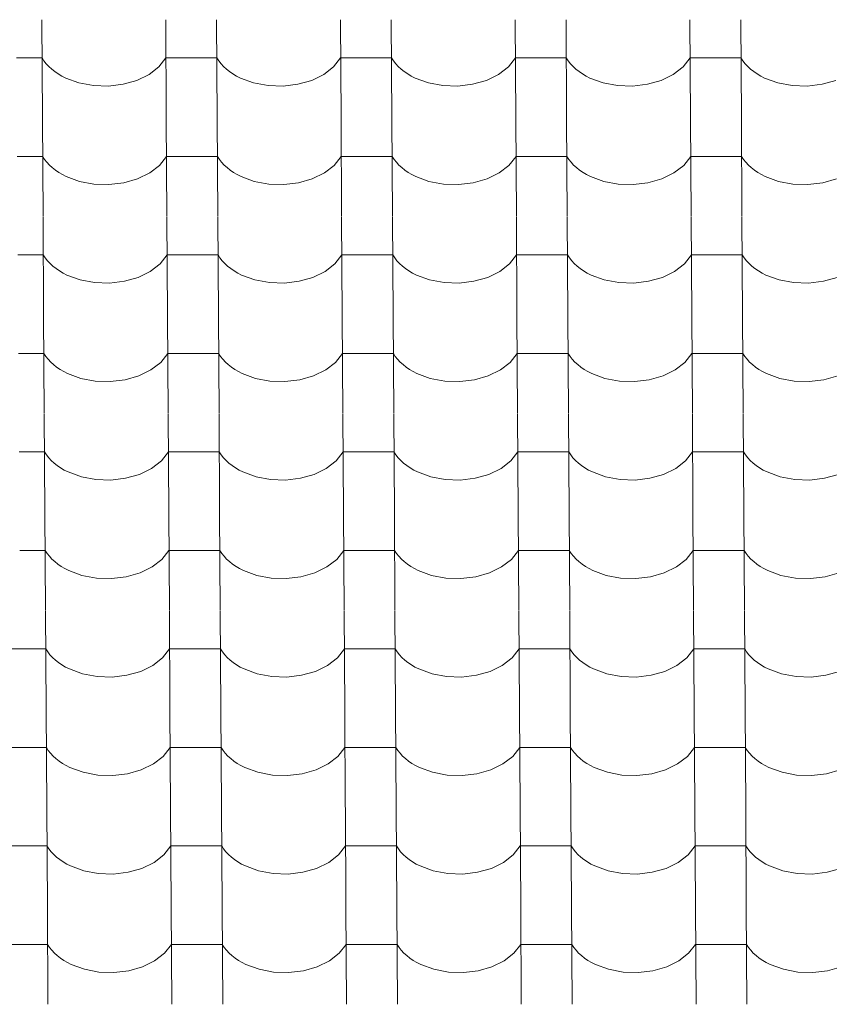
# Model space of a CAD drawing. Header units: millimetres. Extents: x -29001 to 109416, y -1251 to 13451.
# Tile 133 of 163: x -6617 to -5852, y 9032 to 9962. Entities that reach past the tile are written whole.
import ezdxf

# ---------------------------------------------------------------- set-up
doc = ezdxf.new("R2010")
doc.units = ezdxf.units.MM
doc.header["$MEASUREMENT"] = 0
doc.layers.add('POHLED JIŽNÍ_1_Konstrukce - nosné', color=7, linetype='Continuous')
doc.layers.add('POHLED JIŽNÍ_1_Nové_Výplně - Povrchové', color=7, linetype='Continuous')

# ---------------------------------------------------------------- blocks, each defined once
blk = doc.blocks.new('*X1', base_point=(-31394.74, -25864.88))
at = {"layer": 'POHLED JIŽNÍ_1_Nové_Výplně - Povrchové', "color": 21, "linetype": 'Continuous', "lineweight": 20, "true_color": 0xffaaaa}
for p, q in [((-6595.64, 9962.19), (-6595.06, 9869.52)), ((-6478.67, 9962.19), (-6478.09, 9869.52)), ((-6430.64, 9962.19), (-6430.06, 9869.52)), ((-6313.68, 9962.19), (-6313.1, 9869.52)), ((-6265.64, 9962.19), (-6265.06, 9869.52)), ((-6148.68, 9962.19), (-6148.1, 9869.52)), ((-6100.64, 9962.19), (-6100.06, 9869.52)), ((-5983.68, 9962.19), (-5983.1, 9869.52)), ((-5935.65, 9962.19), (-5935.07, 9869.52)), ((-6595.41, 9926.04), (-6619.43, 9926.04)), ((-6595.41, 9926.04), (-6593.57, 9923.24)), ((-6593.57, 9923.24), (-6591.43, 9920.55)), ((-6591.43, 9920.55), (-6589.01, 9917.96)), ((-6485.06, 9917.65), (-6478.45, 9926.04)), ((-6454.43, 9926.04), (-6478.45, 9926.04)), ((-6430.41, 9926.04), (-6454.43, 9926.04)), ((-6430.41, 9926.04), (-6428.57, 9923.24)), ((-6428.57, 9923.24), (-6426.43, 9920.55)), ((-6426.43, 9920.55), (-6424.01, 9917.96)), ((-6320.07, 9917.65), (-6313.45, 9926.04)), ((-6289.43, 9926.04), (-6313.45, 9926.04)), ((-6265.42, 9926.04), (-6289.43, 9926.04)), ((-6265.42, 9926.04), (-6263.57, 9923.24)), ((-6263.57, 9923.24), (-6261.44, 9920.55)), ((-6261.44, 9920.55), (-6259.01, 9917.96)), ((-6155.07, 9917.65), (-6148.45, 9926.04)), ((-6124.44, 9926.04), (-6148.45, 9926.04)), ((-6100.42, 9926.04), (-6124.44, 9926.04)), ((-6100.42, 9926.04), (-6098.58, 9923.24)), ((-6098.58, 9923.24), (-6096.44, 9920.55)), ((-6096.44, 9920.55), (-6094.01, 9917.96)), ((-5990.07, 9917.65), (-5983.45, 9926.04)), ((-5959.44, 9926.04), (-5983.45, 9926.04)), ((-5935.42, 9926.04), (-5959.44, 9926.04)), ((-5935.42, 9926.04), (-5933.58, 9923.24)), ((-5933.58, 9923.24), (-5931.44, 9920.55)), ((-5931.44, 9920.55), (-5929.02, 9917.96)), ((-6589.01, 9917.96), (-6586.31, 9915.5)), ((-6586.31, 9915.5), (-6583.35, 9913.17)), ((-6583.35, 9913.17), (-6580.16, 9910.99)), ((-6494.33, 9910.48), (-6485.06, 9917.65)), ((-6424.01, 9917.96), (-6421.31, 9915.5)), ((-6421.31, 9915.5), (-6418.36, 9913.17)), ((-6418.36, 9913.17), (-6415.16, 9910.99)), ((-6329.33, 9910.48), (-6320.07, 9917.65)), ((-6259.01, 9917.96), (-6256.32, 9915.5)), ((-6256.32, 9915.5), (-6253.36, 9913.17)), ((-6253.36, 9913.17), (-6250.16, 9910.99)), ((-6164.33, 9910.48), (-6155.07, 9917.65)), ((-6094.01, 9917.96), (-6091.32, 9915.5)), ((-6091.32, 9915.5), (-6088.36, 9913.17)), ((-6088.36, 9913.17), (-6085.16, 9910.99)), ((-5999.34, 9910.48), (-5990.07, 9917.65)), ((-5929.02, 9917.96), (-5926.32, 9915.5)), ((-5926.32, 9915.5), (-5923.37, 9913.17)), ((-5923.37, 9913.17), (-5920.17, 9910.99)), ((-6580.16, 9910.99), (-6576.73, 9908.97)), ((-6576.73, 9908.97), (-6573.1, 9907.12)), ((-6573.1, 9907.12), (-6560.63, 9902.55)), ((-6560.63, 9902.55), (-6546.95, 9899.96)), ((-6518.81, 9901.16), (-6505.77, 9904.89)), ((-6505.77, 9904.89), (-6494.33, 9910.48)), ((-6415.16, 9910.99), (-6411.73, 9908.97)), ((-6411.73, 9908.97), (-6408.1, 9907.12)), ((-6408.1, 9907.12), (-6395.63, 9902.55)), ((-6395.63, 9902.55), (-6381.95, 9899.96)), ((-6353.81, 9901.16), (-6340.77, 9904.89)), ((-6340.77, 9904.89), (-6329.33, 9910.48)), ((-6250.16, 9910.99), (-6246.74, 9908.97)), ((-6246.74, 9908.97), (-6243.1, 9907.12)), ((-6243.1, 9907.12), (-6230.63, 9902.55)), ((-6230.63, 9902.55), (-6216.96, 9899.96)), ((-6188.81, 9901.16), (-6175.77, 9904.89)), ((-6175.77, 9904.89), (-6164.33, 9910.48)), ((-6085.16, 9910.99), (-6081.74, 9908.97)), ((-6081.74, 9908.97), (-6078.11, 9907.12)), ((-6078.11, 9907.12), (-6065.63, 9902.55)), ((-6065.63, 9902.55), (-6051.96, 9899.96)), ((-6023.81, 9901.16), (-6010.78, 9904.89)), ((-6010.78, 9904.89), (-5999.34, 9910.48)), ((-5920.17, 9910.99), (-5916.74, 9908.97)), ((-5916.74, 9908.97), (-5913.11, 9907.12)), ((-5913.11, 9907.12), (-5900.64, 9902.55)), ((-5900.64, 9902.55), (-5886.96, 9899.96)), ((-5858.82, 9901.16), (-5845.78, 9904.89)), ((-6546.95, 9899.96), (-6532.77, 9899.49)), ((-6532.77, 9899.49), (-6518.81, 9901.16)), ((-6381.95, 9899.96), (-6367.77, 9899.49)), ((-6367.77, 9899.49), (-6353.81, 9901.16)), ((-6216.96, 9899.96), (-6202.78, 9899.49)), ((-6202.78, 9899.49), (-6188.81, 9901.16)), ((-6051.96, 9899.96), (-6037.78, 9899.49)), ((-6037.78, 9899.49), (-6023.81, 9901.16)), ((-5886.96, 9899.96), (-5872.78, 9899.49)), ((-5872.78, 9899.49), (-5858.82, 9901.16)), ((-6595.05, 9869.18), (-6594.48, 9776.51)), ((-6478.09, 9869.18), (-6477.51, 9776.51)), ((-6430.06, 9869.18), (-6429.48, 9776.51)), ((-6313.09, 9869.18), (-6312.51, 9776.51)), ((-6265.06, 9869.18), (-6264.48, 9776.51)), ((-6148.1, 9869.18), (-6147.52, 9776.51)), ((-6100.06, 9869.18), (-6099.48, 9776.51)), ((-5983.1, 9869.18), (-5982.52, 9776.51)), ((-5935.06, 9869.18), (-5934.49, 9776.51)), ((-6594.83, 9833.03), (-6618.85, 9833.03)), ((-6594.83, 9833.03), (-6592.99, 9830.23)), ((-6592.99, 9830.23), (-6590.85, 9827.54)), ((-6590.85, 9827.54), (-6588.43, 9824.95)), ((-6484.48, 9824.64), (-6477.87, 9833.03)), ((-6453.85, 9833.03), (-6477.87, 9833.03)), ((-6429.83, 9833.03), (-6453.85, 9833.03)), ((-6429.83, 9833.03), (-6427.99, 9830.23)), ((-6427.99, 9830.23), (-6425.85, 9827.54)), ((-6425.85, 9827.54), (-6423.43, 9824.95)), ((-6319.48, 9824.64), (-6312.87, 9833.03)), ((-6288.85, 9833.03), (-6312.87, 9833.03)), ((-6264.83, 9833.03), (-6288.85, 9833.03)), ((-6264.83, 9833.03), (-6262.99, 9830.23)), ((-6262.99, 9830.23), (-6260.85, 9827.54)), ((-6260.85, 9827.54), (-6258.43, 9824.95)), ((-6154.49, 9824.64), (-6147.87, 9833.03)), ((-6123.85, 9833.03), (-6147.87, 9833.03)), ((-6099.84, 9833.03), (-6123.85, 9833.03)), ((-6099.84, 9833.03), (-6097.99, 9830.23)), ((-6097.99, 9830.23), (-6095.86, 9827.54)), ((-6095.86, 9827.54), (-6093.43, 9824.95)), ((-5989.49, 9824.64), (-5982.87, 9833.03)), ((-5958.86, 9833.03), (-5982.87, 9833.03)), ((-5934.84, 9833.03), (-5958.86, 9833.03)), ((-5934.84, 9833.03), (-5933, 9830.23)), ((-5933, 9830.23), (-5930.86, 9827.54)), ((-5930.86, 9827.54), (-5928.44, 9824.95)), ((-6588.43, 9824.95), (-6585.73, 9822.49)), ((-6585.73, 9822.49), (-6582.77, 9820.16)), ((-6582.77, 9820.16), (-6579.58, 9817.98)), ((-6493.75, 9817.47), (-6484.48, 9824.64)), ((-6423.43, 9824.95), (-6420.73, 9822.49)), ((-6420.73, 9822.49), (-6417.78, 9820.16)), ((-6417.78, 9820.16), (-6414.58, 9817.98)), ((-6328.75, 9817.47), (-6319.48, 9824.64)), ((-6258.43, 9824.95), (-6255.73, 9822.49)), ((-6255.73, 9822.49), (-6252.78, 9820.16)), ((-6252.78, 9820.16), (-6249.58, 9817.98)), ((-6163.75, 9817.47), (-6154.49, 9824.64)), ((-6093.43, 9824.95), (-6090.74, 9822.49)), ((-6090.74, 9822.49), (-6087.78, 9820.16)), ((-6087.78, 9820.16), (-6084.58, 9817.98)), ((-5998.75, 9817.47), (-5989.49, 9824.64)), ((-5928.44, 9824.95), (-5925.74, 9822.49)), ((-5925.74, 9822.49), (-5922.78, 9820.16)), ((-5922.78, 9820.16), (-5919.59, 9817.98)), ((-6579.58, 9817.98), (-6576.15, 9815.96)), ((-6576.15, 9815.96), (-6572.52, 9814.11)), ((-6572.52, 9814.11), (-6560.05, 9809.54)), ((-6560.05, 9809.54), (-6546.37, 9806.95)), ((-6518.22, 9808.15), (-6505.19, 9811.88)), ((-6505.19, 9811.88), (-6493.75, 9817.47)), ((-6414.58, 9817.98), (-6411.15, 9815.96)), ((-6411.15, 9815.96), (-6407.52, 9814.11)), ((-6407.52, 9814.11), (-6395.05, 9809.54)), ((-6395.05, 9809.54), (-6381.37, 9806.95)), ((-6353.23, 9808.15), (-6340.19, 9811.88)), ((-6340.19, 9811.88), (-6328.75, 9817.47)), ((-6249.58, 9817.98), (-6246.16, 9815.96)), ((-6246.16, 9815.96), (-6242.52, 9814.11)), ((-6242.52, 9814.11), (-6230.05, 9809.54)), ((-6230.05, 9809.54), (-6216.38, 9806.95)), ((-6188.23, 9808.15), (-6175.19, 9811.88)), ((-6175.19, 9811.88), (-6163.75, 9817.47)), ((-6084.58, 9817.98), (-6081.16, 9815.96)), ((-6081.16, 9815.96), (-6077.53, 9814.11)), ((-6077.53, 9814.11), (-6065.05, 9809.54)), ((-6065.05, 9809.54), (-6051.38, 9806.95)), ((-6023.23, 9808.15), (-6010.2, 9811.88)), ((-6010.2, 9811.88), (-5998.75, 9817.47)), ((-5919.59, 9817.98), (-5916.16, 9815.96)), ((-5916.16, 9815.96), (-5912.53, 9814.11)), ((-5912.53, 9814.11), (-5900.06, 9809.54)), ((-5900.06, 9809.54), (-5886.38, 9806.95)), ((-5858.23, 9808.15), (-5845.2, 9811.88)), ((-6546.37, 9806.95), (-6532.19, 9806.48)), ((-6532.19, 9806.48), (-6518.22, 9808.15)), ((-6381.37, 9806.95), (-6367.19, 9806.48)), ((-6367.19, 9806.48), (-6353.23, 9808.15)), ((-6216.38, 9806.95), (-6202.19, 9806.48)), ((-6202.19, 9806.48), (-6188.23, 9808.15)), ((-6051.38, 9806.95), (-6037.2, 9806.48)), ((-6037.2, 9806.48), (-6023.23, 9808.15)), ((-5886.38, 9806.95), (-5872.2, 9806.48)), ((-5872.2, 9806.48), (-5858.23, 9808.15)), ((-6594.47, 9776.17), (-6593.89, 9683.5)), ((-6477.51, 9776.17), (-6476.93, 9683.5)), ((-6429.48, 9776.17), (-6428.9, 9683.5)), ((-6312.51, 9776.17), (-6311.93, 9683.5)), ((-6264.48, 9776.17), (-6263.9, 9683.5)), ((-6147.52, 9776.17), (-6146.94, 9683.5)), ((-6099.48, 9776.17), (-6098.9, 9683.5)), ((-5982.52, 9776.17), (-5981.94, 9683.5)), ((-5934.48, 9776.17), (-5933.9, 9683.5)), ((-6594.25, 9740.02), (-6618.26, 9740.02)), ((-6594.25, 9740.02), (-6592.41, 9737.22)), ((-6592.41, 9737.22), (-6590.27, 9734.53)), ((-6483.9, 9731.63), (-6477.28, 9740.02)), ((-6453.27, 9740.02), (-6477.28, 9740.02)), ((-6429.25, 9740.02), (-6453.27, 9740.02)), ((-6429.25, 9740.02), (-6427.41, 9737.22)), ((-6427.41, 9737.22), (-6425.27, 9734.53)), ((-6318.9, 9731.63), (-6312.29, 9740.02)), ((-6288.27, 9740.02), (-6312.29, 9740.02)), ((-6264.25, 9740.02), (-6288.27, 9740.02)), ((-6264.25, 9740.02), (-6262.41, 9737.22)), ((-6262.41, 9737.22), (-6260.27, 9734.53)), ((-6153.9, 9731.63), (-6147.29, 9740.02)), ((-6123.27, 9740.02), (-6147.29, 9740.02)), ((-6099.25, 9740.02), (-6123.27, 9740.02)), ((-6099.25, 9740.02), (-6097.41, 9737.22)), ((-6097.41, 9737.22), (-6095.28, 9734.53)), ((-5988.91, 9731.63), (-5982.29, 9740.02)), ((-5958.27, 9740.02), (-5982.29, 9740.02)), ((-5934.26, 9740.02), (-5958.27, 9740.02)), ((-5934.26, 9740.02), (-5932.42, 9737.22)), ((-5932.42, 9737.22), (-5930.28, 9734.53)), ((-6590.27, 9734.53), (-6587.84, 9731.94)), ((-6587.84, 9731.94), (-6585.15, 9729.48)), ((-6585.15, 9729.48), (-6582.19, 9727.15)), ((-6582.19, 9727.15), (-6578.99, 9724.97)), ((-6493.16, 9724.46), (-6483.9, 9731.63)), ((-6425.27, 9734.53), (-6422.85, 9731.94)), ((-6422.85, 9731.94), (-6420.15, 9729.48)), ((-6420.15, 9729.48), (-6417.19, 9727.15)), ((-6417.19, 9727.15), (-6414, 9724.97)), ((-6328.17, 9724.46), (-6318.9, 9731.63)), ((-6260.27, 9734.53), (-6257.85, 9731.94)), ((-6257.85, 9731.94), (-6255.15, 9729.48)), ((-6255.15, 9729.48), (-6252.2, 9727.15)), ((-6252.2, 9727.15), (-6249, 9724.97)), ((-6163.17, 9724.46), (-6153.9, 9731.63)), ((-6095.28, 9734.53), (-6092.85, 9731.94)), ((-6092.85, 9731.94), (-6090.15, 9729.48)), ((-6090.15, 9729.48), (-6087.2, 9727.15)), ((-6087.2, 9727.15), (-6084, 9724.97)), ((-5998.17, 9724.46), (-5988.91, 9731.63)), ((-5930.28, 9734.53), (-5927.85, 9731.94)), ((-5927.85, 9731.94), (-5925.16, 9729.48)), ((-5925.16, 9729.48), (-5922.2, 9727.15)), ((-5922.2, 9727.15), (-5919, 9724.97)), ((-6578.99, 9724.97), (-6575.57, 9722.95)), ((-6575.57, 9722.95), (-6571.94, 9721.1)), ((-6571.94, 9721.1), (-6559.46, 9716.53)), ((-6559.46, 9716.53), (-6545.79, 9713.94)), ((-6517.64, 9715.14), (-6504.61, 9718.87)), ((-6504.61, 9718.87), (-6493.16, 9724.46)), ((-6414, 9724.97), (-6410.57, 9722.95)), ((-6410.57, 9722.95), (-6406.94, 9721.1)), ((-6406.94, 9721.1), (-6394.47, 9716.53)), ((-6394.47, 9716.53), (-6380.79, 9713.94)), ((-6352.64, 9715.14), (-6339.61, 9718.87)), ((-6339.61, 9718.87), (-6328.17, 9724.46)), ((-6249, 9724.97), (-6245.57, 9722.95)), ((-6245.57, 9722.95), (-6241.94, 9721.1)), ((-6241.94, 9721.1), (-6229.47, 9716.53)), ((-6229.47, 9716.53), (-6215.79, 9713.94)), ((-6187.65, 9715.14), (-6174.61, 9718.87)), ((-6174.61, 9718.87), (-6163.17, 9724.46)), ((-6084, 9724.97), (-6080.58, 9722.95)), ((-6080.58, 9722.95), (-6076.94, 9721.1)), ((-6076.94, 9721.1), (-6064.47, 9716.53)), ((-6064.47, 9716.53), (-6050.8, 9713.94)), ((-6022.65, 9715.14), (-6009.61, 9718.87)), ((-6009.61, 9718.87), (-5998.17, 9724.46)), ((-5919, 9724.97), (-5915.58, 9722.95)), ((-5915.58, 9722.95), (-5911.95, 9721.1)), ((-5911.95, 9721.1), (-5899.47, 9716.53)), ((-5899.47, 9716.53), (-5885.8, 9713.94)), ((-5857.65, 9715.14), (-5844.62, 9718.87)), ((-6545.79, 9713.94), (-6531.61, 9713.47)), ((-6531.61, 9713.47), (-6517.64, 9715.14)), ((-6380.79, 9713.94), (-6366.61, 9713.47)), ((-6366.61, 9713.47), (-6352.64, 9715.14)), ((-6215.79, 9713.94), (-6201.61, 9713.47)), ((-6201.61, 9713.47), (-6187.65, 9715.14)), ((-6050.8, 9713.94), (-6036.61, 9713.47)), ((-6036.61, 9713.47), (-6022.65, 9715.14)), ((-5885.8, 9713.94), (-5871.62, 9713.47)), ((-5871.62, 9713.47), (-5857.65, 9715.14)), ((-6593.89, 9683.16), (-6593.31, 9590.49)), ((-6476.93, 9683.16), (-6476.35, 9590.49)), ((-6428.89, 9683.16), (-6428.31, 9590.49)), ((-6311.93, 9683.16), (-6311.35, 9590.49)), ((-6263.9, 9683.16), (-6263.32, 9590.49)), ((-6146.93, 9683.16), (-6146.35, 9590.49)), ((-6098.9, 9683.16), (-6098.32, 9590.49)), ((-5981.94, 9683.16), (-5981.36, 9590.49)), ((-5933.9, 9683.16), (-5933.32, 9590.49)), ((-6593.67, 9647.01), (-6617.68, 9647.01)), ((-6593.67, 9647.01), (-6591.82, 9644.22)), ((-6591.82, 9644.22), (-6589.69, 9641.52)), ((-6483.32, 9638.62), (-6476.7, 9647.01)), ((-6452.69, 9647.01), (-6476.7, 9647.01)), ((-6428.67, 9647.01), (-6452.69, 9647.01)), ((-6428.67, 9647.01), (-6426.83, 9644.22)), ((-6426.83, 9644.22), (-6424.69, 9641.52)), ((-6318.32, 9638.62), (-6311.71, 9647.01)), ((-6287.69, 9647.01), (-6311.71, 9647.01)), ((-6263.67, 9647.01), (-6287.69, 9647.01)), ((-6263.67, 9647.01), (-6261.83, 9644.22)), ((-6261.83, 9644.22), (-6259.69, 9641.52)), ((-6153.32, 9638.62), (-6146.71, 9647.01)), ((-6122.69, 9647.01), (-6146.71, 9647.01)), ((-6098.67, 9647.01), (-6122.69, 9647.01)), ((-6098.67, 9647.01), (-6096.83, 9644.22)), ((-6096.83, 9644.22), (-6094.69, 9641.52)), ((-5988.33, 9638.62), (-5981.71, 9647.01)), ((-5957.69, 9647.01), (-5981.71, 9647.01)), ((-5933.68, 9647.01), (-5957.69, 9647.01)), ((-5933.68, 9647.01), (-5931.83, 9644.22)), ((-5931.83, 9644.22), (-5929.7, 9641.52)), ((-6589.69, 9641.52), (-6587.26, 9638.93)), ((-6587.26, 9638.93), (-6584.57, 9636.47)), ((-6584.57, 9636.47), (-6581.61, 9634.14)), ((-6581.61, 9634.14), (-6578.41, 9631.96)), ((-6492.58, 9631.45), (-6483.32, 9638.62)), ((-6424.69, 9641.52), (-6422.26, 9638.93)), ((-6422.26, 9638.93), (-6419.57, 9636.47)), ((-6419.57, 9636.47), (-6416.61, 9634.14)), ((-6416.61, 9634.14), (-6413.41, 9631.96)), ((-6327.59, 9631.45), (-6318.32, 9638.62)), ((-6259.69, 9641.52), (-6257.27, 9638.93)), ((-6257.27, 9638.93), (-6254.57, 9636.47)), ((-6254.57, 9636.47), (-6251.62, 9634.14)), ((-6251.62, 9634.14), (-6248.42, 9631.96)), ((-6162.59, 9631.45), (-6153.32, 9638.62)), ((-6094.69, 9641.52), (-6092.27, 9638.93)), ((-6092.27, 9638.93), (-6089.57, 9636.47)), ((-6089.57, 9636.47), (-6086.62, 9634.14)), ((-6086.62, 9634.14), (-6083.42, 9631.96)), ((-5997.59, 9631.45), (-5988.33, 9638.62)), ((-5929.7, 9641.52), (-5927.27, 9638.93)), ((-5927.27, 9638.93), (-5924.58, 9636.47)), ((-5924.58, 9636.47), (-5921.62, 9634.14)), ((-5921.62, 9634.14), (-5918.42, 9631.96)), ((-6578.41, 9631.96), (-6574.99, 9629.94)), ((-6574.99, 9629.94), (-6571.35, 9628.1)), ((-6571.35, 9628.1), (-6558.88, 9623.52)), ((-6558.88, 9623.52), (-6545.21, 9620.94)), ((-6517.06, 9622.13), (-6504.03, 9625.86)), ((-6504.03, 9625.86), (-6492.58, 9631.45)), ((-6413.41, 9631.96), (-6409.99, 9629.94)), ((-6409.99, 9629.94), (-6406.36, 9628.1)), ((-6406.36, 9628.1), (-6393.89, 9623.52)), ((-6393.89, 9623.52), (-6380.21, 9620.94)), ((-6352.06, 9622.13), (-6339.03, 9625.86)), ((-6339.03, 9625.86), (-6327.59, 9631.45)), ((-6248.42, 9631.96), (-6244.99, 9629.94)), ((-6244.99, 9629.94), (-6241.36, 9628.1)), ((-6241.36, 9628.1), (-6228.89, 9623.52)), ((-6228.89, 9623.52), (-6215.21, 9620.94)), ((-6187.07, 9622.13), (-6174.03, 9625.86)), ((-6174.03, 9625.86), (-6162.59, 9631.45)), ((-6083.42, 9631.96), (-6080, 9629.94)), ((-6080, 9629.94), (-6076.36, 9628.1)), ((-6076.36, 9628.1), (-6063.89, 9623.52)), ((-6063.89, 9623.52), (-6050.21, 9620.94)), ((-6022.07, 9622.13), (-6009.03, 9625.86)), ((-6009.03, 9625.86), (-5997.59, 9631.45)), ((-5918.42, 9631.96), (-5915, 9629.94)), ((-5915, 9629.94), (-5911.36, 9628.1)), ((-5911.36, 9628.1), (-5898.89, 9623.52)), ((-5898.89, 9623.52), (-5885.22, 9620.94)), ((-5857.07, 9622.13), (-5844.04, 9625.86)), ((-6545.21, 9620.94), (-6531.03, 9620.46)), ((-6531.03, 9620.46), (-6517.06, 9622.13)), ((-6380.21, 9620.94), (-6366.03, 9620.46)), ((-6366.03, 9620.46), (-6352.06, 9622.13)), ((-6215.21, 9620.94), (-6201.03, 9620.46)), ((-6201.03, 9620.46), (-6187.07, 9622.13)), ((-6050.21, 9620.94), (-6036.03, 9620.46)), ((-6036.03, 9620.46), (-6022.07, 9622.13)), ((-5885.22, 9620.94), (-5871.04, 9620.46)), ((-5871.04, 9620.46), (-5857.07, 9622.13)), ((-6593.31, 9590.16), (-6592.73, 9497.48)), ((-6476.35, 9590.16), (-6475.77, 9497.48)), ((-6428.31, 9590.16), (-6427.73, 9497.48)), ((-6311.35, 9590.16), (-6310.77, 9497.48)), ((-6263.32, 9590.16), (-6262.74, 9497.48)), ((-6146.35, 9590.16), (-6145.77, 9497.48)), ((-6098.32, 9590.16), (-6097.74, 9497.48)), ((-5981.35, 9590.16), (-5980.78, 9497.48)), ((-5933.32, 9590.16), (-5932.74, 9497.48)), ((-6593.08, 9554), (-6617.1, 9554)), ((-6593.08, 9554), (-6591.24, 9551.21)), ((-6591.24, 9551.21), (-6589.1, 9548.51)), ((-6482.74, 9545.61), (-6476.12, 9554)), ((-6452.1, 9554), (-6476.12, 9554)), ((-6428.09, 9554), (-6452.1, 9554)), ((-6428.09, 9554), (-6426.24, 9551.21)), ((-6426.24, 9551.21), (-6424.11, 9548.51)), ((-6317.74, 9545.61), (-6311.12, 9554)), ((-6287.11, 9554), (-6311.12, 9554)), ((-6263.09, 9554), (-6287.11, 9554)), ((-6263.09, 9554), (-6261.25, 9551.21)), ((-6261.25, 9551.21), (-6259.11, 9548.51)), ((-6152.74, 9545.61), (-6146.13, 9554)), ((-6122.11, 9554), (-6146.13, 9554)), ((-6098.09, 9554), (-6122.11, 9554)), ((-6098.09, 9554), (-6096.25, 9551.21)), ((-6096.25, 9551.21), (-6094.11, 9548.51)), ((-5987.74, 9545.61), (-5981.13, 9554)), ((-5957.11, 9554), (-5981.13, 9554)), ((-5933.09, 9554), (-5957.11, 9554)), ((-5933.09, 9554), (-5931.25, 9551.21)), ((-5931.25, 9551.21), (-5929.11, 9548.51)), ((-6589.1, 9548.51), (-6586.68, 9545.92)), ((-6586.68, 9545.92), (-6583.98, 9543.46)), ((-6583.98, 9543.46), (-6581.03, 9541.13)), ((-6581.03, 9541.13), (-6577.83, 9538.95)), ((-6492, 9538.44), (-6482.74, 9545.61)), ((-6424.11, 9548.51), (-6421.68, 9545.92)), ((-6421.68, 9545.92), (-6418.99, 9543.46)), ((-6418.99, 9543.46), (-6416.03, 9541.13)), ((-6416.03, 9541.13), (-6412.83, 9538.95)), ((-6327, 9538.44), (-6317.74, 9545.61)), ((-6259.11, 9548.51), (-6256.69, 9545.92)), ((-6256.69, 9545.92), (-6253.99, 9543.46)), ((-6253.99, 9543.46), (-6251.03, 9541.13)), ((-6251.03, 9541.13), (-6247.84, 9538.95)), ((-6162.01, 9538.44), (-6152.74, 9545.61)), ((-6094.11, 9548.51), (-6091.69, 9545.92)), ((-6091.69, 9545.92), (-6088.99, 9543.46)), ((-6088.99, 9543.46), (-6086.04, 9541.13)), ((-6086.04, 9541.13), (-6082.84, 9538.95)), ((-5997.01, 9538.44), (-5987.74, 9545.61)), ((-5929.11, 9548.51), (-5926.69, 9545.92)), ((-5926.69, 9545.92), (-5923.99, 9543.46)), ((-5923.99, 9543.46), (-5921.04, 9541.13)), ((-5921.04, 9541.13), (-5917.84, 9538.95)), ((-6577.83, 9538.95), (-6574.41, 9536.93)), ((-6574.41, 9536.93), (-6570.77, 9535.09)), ((-6570.77, 9535.09), (-6558.3, 9530.51)), ((-6558.3, 9530.51), (-6544.63, 9527.93)), ((-6516.48, 9529.13), (-6503.44, 9532.85)), ((-6503.44, 9532.85), (-6492, 9538.44)), ((-6412.83, 9538.95), (-6409.41, 9536.93)), ((-6409.41, 9536.93), (-6405.78, 9535.09)), ((-6405.78, 9535.09), (-6393.3, 9530.51)), ((-6393.3, 9530.51), (-6379.63, 9527.93)), ((-6351.48, 9529.13), (-6338.45, 9532.85)), ((-6338.45, 9532.85), (-6327, 9538.44)), ((-6247.84, 9538.95), (-6244.41, 9536.93)), ((-6244.41, 9536.93), (-6240.78, 9535.09)), ((-6240.78, 9535.09), (-6228.31, 9530.51)), ((-6228.31, 9530.51), (-6214.63, 9527.93)), ((-6186.48, 9529.13), (-6173.45, 9532.85)), ((-6173.45, 9532.85), (-6162.01, 9538.44)), ((-6082.84, 9538.95), (-6079.41, 9536.93)), ((-6079.41, 9536.93), (-6075.78, 9535.09)), ((-6075.78, 9535.09), (-6063.31, 9530.51)), ((-6063.31, 9530.51), (-6049.63, 9527.93)), ((-6021.49, 9529.13), (-6008.45, 9532.85)), ((-6008.45, 9532.85), (-5997.01, 9538.44)), ((-5917.84, 9538.95), (-5914.42, 9536.93)), ((-5914.42, 9536.93), (-5910.78, 9535.09)), ((-5910.78, 9535.09), (-5898.31, 9530.51)), ((-5898.31, 9530.51), (-5884.64, 9527.93)), ((-5856.49, 9529.13), (-5843.45, 9532.85)), ((-6544.63, 9527.93), (-6530.44, 9527.46)), ((-6530.44, 9527.46), (-6516.48, 9529.13)), ((-6379.63, 9527.93), (-6365.45, 9527.46)), ((-6365.45, 9527.46), (-6351.48, 9529.13)), ((-6214.63, 9527.93), (-6200.45, 9527.46)), ((-6200.45, 9527.46), (-6186.48, 9529.13)), ((-6049.63, 9527.93), (-6035.45, 9527.46)), ((-6035.45, 9527.46), (-6021.49, 9529.13)), ((-5884.64, 9527.93), (-5870.45, 9527.46)), ((-5870.45, 9527.46), (-5856.49, 9529.13)), ((-6592.73, 9497.15), (-6592.15, 9404.47)), ((-6475.77, 9497.15), (-6475.19, 9404.47)), ((-6427.73, 9497.15), (-6427.15, 9404.47)), ((-6310.77, 9497.15), (-6310.19, 9404.47)), ((-6262.73, 9497.15), (-6262.15, 9404.47)), ((-6145.77, 9497.15), (-6145.19, 9404.47)), ((-6097.74, 9497.15), (-6097.16, 9404.47)), ((-5980.77, 9497.15), (-5980.19, 9404.47)), ((-5932.74, 9497.15), (-5932.16, 9404.47)), ((-6592.5, 9460.99), (-6616.52, 9460.99)), ((-6592.5, 9460.99), (-6590.66, 9458.2)), ((-6590.66, 9458.2), (-6588.52, 9455.5)), ((-6482.15, 9452.6), (-6475.54, 9460.99)), ((-6451.52, 9460.99), (-6475.54, 9460.99)), ((-6427.5, 9460.99), (-6451.52, 9460.99)), ((-6427.5, 9460.99), (-6425.66, 9458.2)), ((-6425.66, 9458.2), (-6423.53, 9455.5)), ((-6317.16, 9452.6), (-6310.54, 9460.99)), ((-6286.52, 9460.99), (-6310.54, 9460.99)), ((-6262.51, 9460.99), (-6286.52, 9460.99)), ((-6262.51, 9460.99), (-6260.67, 9458.2)), ((-6260.67, 9458.2), (-6258.53, 9455.5)), ((-6152.16, 9452.6), (-6145.54, 9460.99)), ((-6121.53, 9460.99), (-6145.54, 9460.99)), ((-6097.51, 9460.99), (-6121.53, 9460.99)), ((-6097.51, 9460.99), (-6095.67, 9458.2)), ((-6095.67, 9458.2), (-6093.53, 9455.5)), ((-5987.16, 9452.6), (-5980.55, 9460.99)), ((-5956.53, 9460.99), (-5980.55, 9460.99)), ((-5932.51, 9460.99), (-5956.53, 9460.99)), ((-5932.51, 9460.99), (-5930.67, 9458.2)), ((-5930.67, 9458.2), (-5928.53, 9455.5)), ((-6588.52, 9455.5), (-6586.1, 9452.91)), ((-6586.1, 9452.91), (-6583.4, 9450.45)), ((-6583.4, 9450.45), (-6580.45, 9448.12)), ((-6580.45, 9448.12), (-6577.25, 9445.94)), ((-6491.42, 9445.43), (-6482.15, 9452.6)), ((-6423.53, 9455.5), (-6421.1, 9452.91)), ((-6421.1, 9452.91), (-6418.41, 9450.45)), ((-6418.41, 9450.45), (-6415.45, 9448.12)), ((-6415.45, 9448.12), (-6412.25, 9445.94)), ((-6326.42, 9445.43), (-6317.16, 9452.6)), ((-6258.53, 9455.5), (-6256.1, 9452.91)), ((-6256.1, 9452.91), (-6253.41, 9450.45)), ((-6253.41, 9450.45), (-6250.45, 9448.12)), ((-6250.45, 9448.12), (-6247.25, 9445.94)), ((-6161.43, 9445.43), (-6152.16, 9452.6)), ((-6093.53, 9455.5), (-6091.11, 9452.91)), ((-6091.11, 9452.91), (-6088.41, 9450.45)), ((-6088.41, 9450.45), (-6085.46, 9448.12)), ((-6085.46, 9448.12), (-6082.26, 9445.94)), ((-5996.43, 9445.43), (-5987.16, 9452.6)), ((-5928.53, 9455.5), (-5926.11, 9452.91)), ((-5926.11, 9452.91), (-5923.41, 9450.45)), ((-5923.41, 9450.45), (-5920.46, 9448.12)), ((-5920.46, 9448.12), (-5917.26, 9445.94)), ((-6577.25, 9445.94), (-6573.82, 9443.93)), ((-6573.82, 9443.93), (-6570.19, 9442.08)), ((-6570.19, 9442.08), (-6557.72, 9437.5)), ((-6557.72, 9437.5), (-6544.04, 9434.92)), ((-6515.9, 9436.12), (-6502.86, 9439.84)), ((-6502.86, 9439.84), (-6491.42, 9445.43)), ((-6412.25, 9445.94), (-6408.83, 9443.93)), ((-6408.83, 9443.93), (-6405.19, 9442.08)), ((-6405.19, 9442.08), (-6392.72, 9437.5)), ((-6392.72, 9437.5), (-6379.05, 9434.92)), ((-6350.9, 9436.12), (-6337.86, 9439.84)), ((-6337.86, 9439.84), (-6326.42, 9445.43)), ((-6247.25, 9445.94), (-6243.83, 9443.93)), ((-6243.83, 9443.93), (-6240.2, 9442.08)), ((-6240.2, 9442.08), (-6227.72, 9437.5)), ((-6227.72, 9437.5), (-6214.05, 9434.92)), ((-6185.9, 9436.12), (-6172.87, 9439.84)), ((-6172.87, 9439.84), (-6161.43, 9445.43)), ((-6082.26, 9445.94), (-6078.83, 9443.93)), ((-6078.83, 9443.93), (-6075.2, 9442.08)), ((-6075.2, 9442.08), (-6062.73, 9437.5)), ((-6062.73, 9437.5), (-6049.05, 9434.92)), ((-6020.91, 9436.12), (-6007.87, 9439.84)), ((-6007.87, 9439.84), (-5996.43, 9445.43)), ((-5917.26, 9445.94), (-5913.83, 9443.93)), ((-5913.83, 9443.93), (-5910.2, 9442.08)), ((-5910.2, 9442.08), (-5897.73, 9437.5)), ((-5897.73, 9437.5), (-5884.05, 9434.92)), ((-5855.91, 9436.12), (-5842.87, 9439.84)), ((-6544.04, 9434.92), (-6529.86, 9434.45)), ((-6529.86, 9434.45), (-6515.9, 9436.12)), ((-6379.05, 9434.92), (-6364.86, 9434.45)), ((-6364.86, 9434.45), (-6350.9, 9436.12)), ((-6214.05, 9434.92), (-6199.87, 9434.45)), ((-6199.87, 9434.45), (-6185.9, 9436.12)), ((-6049.05, 9434.92), (-6034.87, 9434.45)), ((-6034.87, 9434.45), (-6020.91, 9436.12)), ((-5884.05, 9434.92), (-5869.87, 9434.45)), ((-5869.87, 9434.45), (-5855.91, 9436.12)), ((-6592.15, 9404.14), (-6591.57, 9311.46)), ((-6475.18, 9404.14), (-6474.6, 9311.46)), ((-6427.15, 9404.14), (-6426.57, 9311.46)), ((-6310.19, 9404.14), (-6309.61, 9311.46)), ((-6262.15, 9404.14), (-6261.57, 9311.46)), ((-6145.19, 9404.14), (-6144.61, 9311.46)), ((-6097.15, 9404.14), (-6096.58, 9311.46)), ((-5980.19, 9404.14), (-5979.61, 9311.46)), ((-5932.16, 9404.14), (-5931.58, 9311.46)), ((-6615.94, 9367.98), (-6639.96, 9367.98)), ((-6591.92, 9367.98), (-6615.94, 9367.98)), ((-6591.92, 9367.98), (-6590.08, 9365.19)), ((-6590.08, 9365.19), (-6587.94, 9362.49)), ((-6481.57, 9359.59), (-6474.96, 9367.98)), ((-6450.94, 9367.98), (-6474.96, 9367.98)), ((-6426.92, 9367.98), (-6450.94, 9367.98)), ((-6426.92, 9367.98), (-6425.08, 9365.19)), ((-6425.08, 9365.19), (-6422.94, 9362.49)), ((-6316.58, 9359.59), (-6309.96, 9367.98)), ((-6285.94, 9367.98), (-6309.96, 9367.98)), ((-6261.93, 9367.98), (-6285.94, 9367.98)), ((-6261.93, 9367.98), (-6260.08, 9365.19)), ((-6260.08, 9365.19), (-6257.95, 9362.49)), ((-6151.58, 9359.59), (-6144.96, 9367.98)), ((-6120.95, 9367.98), (-6144.96, 9367.98)), ((-6096.93, 9367.98), (-6120.95, 9367.98)), ((-6096.93, 9367.98), (-6095.09, 9365.19)), ((-6095.09, 9365.19), (-6092.95, 9362.49)), ((-5986.58, 9359.59), (-5979.97, 9367.98)), ((-5955.95, 9367.98), (-5979.97, 9367.98)), ((-5931.93, 9367.98), (-5955.95, 9367.98)), ((-5931.93, 9367.98), (-5930.09, 9365.19)), ((-5930.09, 9365.19), (-5927.95, 9362.49)), ((-6587.94, 9362.49), (-6585.52, 9359.9)), ((-6585.52, 9359.9), (-6582.82, 9357.44)), ((-6582.82, 9357.44), (-6579.87, 9355.11)), ((-6579.87, 9355.11), (-6576.67, 9352.93)), ((-6490.84, 9352.42), (-6481.57, 9359.59)), ((-6422.94, 9362.49), (-6420.52, 9359.9)), ((-6420.52, 9359.9), (-6417.82, 9357.44)), ((-6417.82, 9357.44), (-6414.87, 9355.11)), ((-6414.87, 9355.11), (-6411.67, 9352.93)), ((-6325.84, 9352.42), (-6316.58, 9359.59)), ((-6257.95, 9362.49), (-6255.52, 9359.9)), ((-6255.52, 9359.9), (-6252.83, 9357.44)), ((-6252.83, 9357.44), (-6249.87, 9355.11)), ((-6249.87, 9355.11), (-6246.67, 9352.93)), ((-6160.84, 9352.42), (-6151.58, 9359.59)), ((-6092.95, 9362.49), (-6090.53, 9359.9)), ((-6090.53, 9359.9), (-6087.83, 9357.44)), ((-6087.83, 9357.44), (-6084.87, 9355.11)), ((-6084.87, 9355.11), (-6081.68, 9352.93)), ((-5995.85, 9352.42), (-5986.58, 9359.59)), ((-5927.95, 9362.49), (-5925.53, 9359.9)), ((-5925.53, 9359.9), (-5922.83, 9357.44)), ((-5922.83, 9357.44), (-5919.88, 9355.11)), ((-5919.88, 9355.11), (-5916.68, 9352.93)), ((-6576.67, 9352.93), (-6573.24, 9350.92)), ((-6573.24, 9350.92), (-6569.61, 9349.07)), ((-6569.61, 9349.07), (-6557.14, 9344.5)), ((-6557.14, 9344.5), (-6543.46, 9341.91)), ((-6515.32, 9343.11), (-6502.28, 9346.83)), ((-6502.28, 9346.83), (-6490.84, 9352.42)), ((-6411.67, 9352.93), (-6408.25, 9350.92)), ((-6408.25, 9350.92), (-6404.61, 9349.07)), ((-6404.61, 9349.07), (-6392.14, 9344.5)), ((-6392.14, 9344.5), (-6378.46, 9341.91)), ((-6350.32, 9343.11), (-6337.28, 9346.83)), ((-6337.28, 9346.83), (-6325.84, 9352.42)), ((-6246.67, 9352.93), (-6243.25, 9350.92)), ((-6243.25, 9350.92), (-6239.62, 9349.07)), ((-6239.62, 9349.07), (-6227.14, 9344.5)), ((-6227.14, 9344.5), (-6213.47, 9341.91)), ((-6185.32, 9343.11), (-6172.29, 9346.83)), ((-6172.29, 9346.83), (-6160.84, 9352.42)), ((-6081.68, 9352.93), (-6078.25, 9350.92)), ((-6078.25, 9350.92), (-6074.62, 9349.07)), ((-6074.62, 9349.07), (-6062.15, 9344.5)), ((-6062.15, 9344.5), (-6048.47, 9341.91)), ((-6020.32, 9343.11), (-6007.29, 9346.83)), ((-6007.29, 9346.83), (-5995.85, 9352.42)), ((-5916.68, 9352.93), (-5913.25, 9350.92)), ((-5913.25, 9350.92), (-5909.62, 9349.07)), ((-5909.62, 9349.07), (-5897.15, 9344.5)), ((-5897.15, 9344.5), (-5883.47, 9341.91)), ((-5855.33, 9343.11), (-5842.29, 9346.83)), ((-6543.46, 9341.91), (-6529.28, 9341.44)), ((-6529.28, 9341.44), (-6515.32, 9343.11)), ((-6378.46, 9341.91), (-6364.28, 9341.44)), ((-6364.28, 9341.44), (-6350.32, 9343.11)), ((-6213.47, 9341.91), (-6199.29, 9341.44)), ((-6199.29, 9341.44), (-6185.32, 9343.11)), ((-6048.47, 9341.91), (-6034.29, 9341.44)), ((-6034.29, 9341.44), (-6020.32, 9343.11)), ((-5883.47, 9341.91), (-5869.29, 9341.44)), ((-5869.29, 9341.44), (-5855.33, 9343.11)), ((-6591.57, 9311.13), (-6590.99, 9218.45)), ((-6474.6, 9311.13), (-6474.02, 9218.45)), ((-6426.57, 9311.13), (-6425.99, 9218.45)), ((-6309.6, 9311.13), (-6309.03, 9218.45)), ((-6261.57, 9311.13), (-6260.99, 9218.45)), ((-6144.61, 9311.13), (-6144.03, 9218.45)), ((-6096.57, 9311.13), (-6095.99, 9218.45)), ((-5979.61, 9311.13), (-5979.03, 9218.45)), ((-5931.58, 9311.13), (-5931, 9218.45)), ((-6615.36, 9274.97), (-6639.37, 9274.97)), ((-6591.34, 9274.97), (-6615.36, 9274.97)), ((-6591.34, 9274.97), (-6589.5, 9272.18)), ((-6589.5, 9272.18), (-6587.36, 9269.48)), ((-6480.99, 9266.59), (-6474.38, 9274.97)), ((-6450.36, 9274.97), (-6474.38, 9274.97)), ((-6426.34, 9274.97), (-6450.36, 9274.97)), ((-6426.34, 9274.97), (-6424.5, 9272.18)), ((-6424.5, 9272.18), (-6422.36, 9269.48)), ((-6315.99, 9266.59), (-6309.38, 9274.97)), ((-6285.36, 9274.97), (-6309.38, 9274.97)), ((-6261.34, 9274.97), (-6285.36, 9274.97)), ((-6261.34, 9274.97), (-6259.5, 9272.18)), ((-6259.5, 9272.18), (-6257.36, 9269.48)), ((-6151, 9266.59), (-6144.38, 9274.97)), ((-6120.36, 9274.97), (-6144.38, 9274.97)), ((-6096.35, 9274.97), (-6120.36, 9274.97)), ((-6096.35, 9274.97), (-6094.51, 9272.18)), ((-6094.51, 9272.18), (-6092.37, 9269.48)), ((-5986, 9266.59), (-5979.38, 9274.97)), ((-5955.37, 9274.97), (-5979.38, 9274.97)), ((-5931.35, 9274.97), (-5955.37, 9274.97)), ((-5931.35, 9274.97), (-5929.51, 9272.18)), ((-5929.51, 9272.18), (-5927.37, 9269.48)), ((-6587.36, 9269.48), (-6584.94, 9266.9)), ((-6584.94, 9266.9), (-6582.24, 9264.43)), ((-6582.24, 9264.43), (-6579.28, 9262.1)), ((-6579.28, 9262.1), (-6576.09, 9259.93)), ((-6490.26, 9259.41), (-6480.99, 9266.59)), ((-6422.36, 9269.48), (-6419.94, 9266.9)), ((-6419.94, 9266.9), (-6417.24, 9264.43)), ((-6417.24, 9264.43), (-6414.29, 9262.1)), ((-6414.29, 9262.1), (-6411.09, 9259.93)), ((-6325.26, 9259.41), (-6315.99, 9266.59)), ((-6257.36, 9269.48), (-6254.94, 9266.9)), ((-6254.94, 9266.9), (-6252.24, 9264.43)), ((-6252.24, 9264.43), (-6249.29, 9262.1)), ((-6249.29, 9262.1), (-6246.09, 9259.93)), ((-6160.26, 9259.41), (-6151, 9266.59)), ((-6092.37, 9269.48), (-6089.94, 9266.9)), ((-6089.94, 9266.9), (-6087.25, 9264.43)), ((-6087.25, 9264.43), (-6084.29, 9262.1)), ((-6084.29, 9262.1), (-6081.09, 9259.93)), ((-5995.26, 9259.41), (-5986, 9266.59)), ((-5927.37, 9269.48), (-5924.95, 9266.9)), ((-5924.95, 9266.9), (-5922.25, 9264.43)), ((-5922.25, 9264.43), (-5919.29, 9262.1)), ((-5919.29, 9262.1), (-5916.1, 9259.93)), ((-6576.09, 9259.93), (-6572.66, 9257.91)), ((-6572.66, 9257.91), (-6569.03, 9256.06)), ((-6569.03, 9256.06), (-6556.56, 9251.49)), ((-6556.56, 9251.49), (-6542.88, 9248.9)), ((-6514.73, 9250.1), (-6501.7, 9253.82)), ((-6501.7, 9253.82), (-6490.26, 9259.41)), ((-6411.09, 9259.93), (-6407.66, 9257.91)), ((-6407.66, 9257.91), (-6404.03, 9256.06)), ((-6404.03, 9256.06), (-6391.56, 9251.49)), ((-6391.56, 9251.49), (-6377.88, 9248.9)), ((-6349.74, 9250.1), (-6336.7, 9253.82)), ((-6336.7, 9253.82), (-6325.26, 9259.41)), ((-6246.09, 9259.93), (-6242.67, 9257.91)), ((-6242.67, 9257.91), (-6239.03, 9256.06)), ((-6239.03, 9256.06), (-6226.56, 9251.49)), ((-6226.56, 9251.49), (-6212.89, 9248.9)), ((-6184.74, 9250.1), (-6171.7, 9253.82)), ((-6171.7, 9253.82), (-6160.26, 9259.41)), ((-6081.09, 9259.93), (-6077.67, 9257.91)), ((-6077.67, 9257.91), (-6074.04, 9256.06)), ((-6074.04, 9256.06), (-6061.56, 9251.49)), ((-6061.56, 9251.49), (-6047.89, 9248.9)), ((-6019.74, 9250.1), (-6006.71, 9253.82)), ((-6006.71, 9253.82), (-5995.26, 9259.41)), ((-5916.1, 9259.93), (-5912.67, 9257.91)), ((-5912.67, 9257.91), (-5909.04, 9256.06)), ((-5909.04, 9256.06), (-5896.57, 9251.49)), ((-5896.57, 9251.49), (-5882.89, 9248.9)), ((-5854.75, 9250.1), (-5841.71, 9253.82)), ((-6542.88, 9248.9), (-6528.7, 9248.43)), ((-6528.7, 9248.43), (-6514.73, 9250.1)), ((-6377.88, 9248.9), (-6363.7, 9248.43)), ((-6363.7, 9248.43), (-6349.74, 9250.1)), ((-6212.89, 9248.9), (-6198.7, 9248.43)), ((-6198.7, 9248.43), (-6184.74, 9250.1)), ((-6047.89, 9248.9), (-6033.71, 9248.43)), ((-6033.71, 9248.43), (-6019.74, 9250.1)), ((-5882.89, 9248.9), (-5868.71, 9248.43)), ((-5868.71, 9248.43), (-5854.75, 9250.1)), ((-6590.98, 9218.12), (-6590.4, 9125.44)), ((-6474.02, 9218.12), (-6473.44, 9125.44)), ((-6425.99, 9218.12), (-6425.41, 9125.44)), ((-6309.02, 9218.12), (-6308.44, 9125.44)), ((-6260.99, 9218.12), (-6260.41, 9125.44)), ((-6144.03, 9218.12), (-6143.45, 9125.44)), ((-6095.99, 9218.12), (-6095.41, 9125.44)), ((-5979.03, 9218.12), (-5978.45, 9125.44)), ((-5930.99, 9218.12), (-5930.41, 9125.44)), ((-6614.77, 9181.96), (-6638.79, 9181.96)), ((-6590.76, 9181.96), (-6614.77, 9181.96)), ((-6590.76, 9181.96), (-6588.92, 9179.17)), ((-6588.92, 9179.17), (-6586.78, 9176.47)), ((-6480.41, 9173.58), (-6473.79, 9181.96)), ((-6449.78, 9181.96), (-6473.79, 9181.96)), ((-6425.76, 9181.96), (-6449.78, 9181.96)), ((-6425.76, 9181.96), (-6423.92, 9179.17)), ((-6423.92, 9179.17), (-6421.78, 9176.47)), ((-6315.41, 9173.58), (-6308.8, 9181.96)), ((-6284.78, 9181.96), (-6308.8, 9181.96)), ((-6260.76, 9181.96), (-6284.78, 9181.96)), ((-6260.76, 9181.96), (-6258.92, 9179.17)), ((-6258.92, 9179.17), (-6256.78, 9176.47)), ((-6150.42, 9173.58), (-6143.8, 9181.96)), ((-6119.78, 9181.96), (-6143.8, 9181.96)), ((-6095.77, 9181.96), (-6119.78, 9181.96)), ((-6095.77, 9181.96), (-6093.92, 9179.17)), ((-6093.92, 9179.17), (-6091.79, 9176.47)), ((-5985.42, 9173.58), (-5978.8, 9181.96)), ((-5954.79, 9181.96), (-5978.8, 9181.96)), ((-5930.77, 9181.96), (-5954.79, 9181.96)), ((-5930.77, 9181.96), (-5928.93, 9179.17)), ((-5928.93, 9179.17), (-5926.79, 9176.47)), ((-6586.78, 9176.47), (-6584.35, 9173.89)), ((-6584.35, 9173.89), (-6581.66, 9171.42)), ((-6581.66, 9171.42), (-6578.7, 9169.1)), ((-6578.7, 9169.1), (-6575.5, 9166.92)), ((-6489.68, 9166.4), (-6480.41, 9173.58)), ((-6421.78, 9176.47), (-6419.36, 9173.89)), ((-6419.36, 9173.89), (-6416.66, 9171.42)), ((-6416.66, 9171.42), (-6413.71, 9169.1)), ((-6413.71, 9169.1), (-6410.51, 9166.92)), ((-6324.68, 9166.4), (-6315.41, 9173.58)), ((-6256.78, 9176.47), (-6254.36, 9173.89)), ((-6254.36, 9173.89), (-6251.66, 9171.42)), ((-6251.66, 9171.42), (-6248.71, 9169.1)), ((-6248.71, 9169.1), (-6245.51, 9166.92)), ((-6159.68, 9166.4), (-6150.42, 9173.58)), ((-6091.79, 9176.47), (-6089.36, 9173.89)), ((-6089.36, 9173.89), (-6086.67, 9171.42)), ((-6086.67, 9171.42), (-6083.71, 9169.1)), ((-6083.71, 9169.1), (-6080.51, 9166.92)), ((-5994.68, 9166.4), (-5985.42, 9173.58)), ((-5926.79, 9176.47), (-5924.36, 9173.89)), ((-5924.36, 9173.89), (-5921.67, 9171.42)), ((-5921.67, 9171.42), (-5918.71, 9169.1)), ((-5918.71, 9169.1), (-5915.51, 9166.92)), ((-6575.5, 9166.92), (-6572.08, 9164.9)), ((-6572.08, 9164.9), (-6568.45, 9163.05)), ((-6568.45, 9163.05), (-6555.97, 9158.48)), ((-6555.97, 9158.48), (-6542.3, 9155.89)), ((-6514.15, 9157.09), (-6501.12, 9160.81)), ((-6501.12, 9160.81), (-6489.68, 9166.4)), ((-6410.51, 9166.92), (-6407.08, 9164.9)), ((-6407.08, 9164.9), (-6403.45, 9163.05)), ((-6403.45, 9163.05), (-6390.98, 9158.48)), ((-6390.98, 9158.48), (-6377.3, 9155.89)), ((-6349.16, 9157.09), (-6336.12, 9160.81)), ((-6336.12, 9160.81), (-6324.68, 9166.4)), ((-6245.51, 9166.92), (-6242.08, 9164.9)), ((-6242.08, 9164.9), (-6238.45, 9163.05)), ((-6238.45, 9163.05), (-6225.98, 9158.48)), ((-6225.98, 9158.48), (-6212.3, 9155.89)), ((-6184.16, 9157.09), (-6171.12, 9160.81)), ((-6171.12, 9160.81), (-6159.68, 9166.4)), ((-6080.51, 9166.92), (-6077.09, 9164.9)), ((-6077.09, 9164.9), (-6073.45, 9163.05)), ((-6073.45, 9163.05), (-6060.98, 9158.48)), ((-6060.98, 9158.48), (-6047.31, 9155.89)), ((-6019.16, 9157.09), (-6006.13, 9160.81)), ((-6006.13, 9160.81), (-5994.68, 9166.4)), ((-5915.51, 9166.92), (-5912.09, 9164.9)), ((-5912.09, 9164.9), (-5908.46, 9163.05)), ((-5908.46, 9163.05), (-5895.99, 9158.48)), ((-5895.99, 9158.48), (-5882.31, 9155.89)), ((-5854.16, 9157.09), (-5841.13, 9160.81)), ((-6542.3, 9155.89), (-6528.12, 9155.42)), ((-6528.12, 9155.42), (-6514.15, 9157.09)), ((-6377.3, 9155.89), (-6363.12, 9155.42)), ((-6363.12, 9155.42), (-6349.16, 9157.09)), ((-6212.3, 9155.89), (-6198.12, 9155.42)), ((-6198.12, 9155.42), (-6184.16, 9157.09)), ((-6047.31, 9155.89), (-6033.13, 9155.42)), ((-6033.13, 9155.42), (-6019.16, 9157.09)), ((-5882.31, 9155.89), (-5868.13, 9155.42)), ((-5868.13, 9155.42), (-5854.16, 9157.09)), ((-6590.4, 9125.11), (-6589.82, 9032.43)), ((-6473.44, 9125.11), (-6472.86, 9032.43)), ((-6425.4, 9125.11), (-6424.83, 9032.43)), ((-6308.44, 9125.11), (-6307.86, 9032.43)), ((-6260.41, 9125.11), (-6259.83, 9032.43)), ((-6143.44, 9125.11), (-6142.87, 9032.43)), ((-6095.41, 9125.11), (-6094.83, 9032.43)), ((-5978.45, 9125.11), (-5977.87, 9032.43)), ((-5930.41, 9125.11), (-5929.83, 9032.43)), ((-6614.19, 9088.95), (-6638.21, 9088.95)), ((-6590.18, 9088.95), (-6614.19, 9088.95)), ((-6590.18, 9088.95), (-6588.33, 9086.16)), ((-6588.33, 9086.16), (-6586.2, 9083.46)), ((-6479.83, 9080.57), (-6473.21, 9088.95)), ((-6449.2, 9088.95), (-6473.21, 9088.95)), ((-6425.18, 9088.95), (-6449.2, 9088.95)), ((-6425.18, 9088.95), (-6423.34, 9086.16)), ((-6423.34, 9086.16), (-6421.2, 9083.46)), ((-6314.83, 9080.57), (-6308.22, 9088.95)), ((-6284.2, 9088.95), (-6308.22, 9088.95)), ((-6260.18, 9088.95), (-6284.2, 9088.95)), ((-6260.18, 9088.95), (-6258.34, 9086.16)), ((-6258.34, 9086.16), (-6256.2, 9083.46)), ((-6149.83, 9080.57), (-6143.22, 9088.95)), ((-6119.2, 9088.95), (-6143.22, 9088.95)), ((-6095.18, 9088.95), (-6119.2, 9088.95)), ((-6095.18, 9088.95), (-6093.34, 9086.16)), ((-6093.34, 9086.16), (-6091.2, 9083.46)), ((-5984.84, 9080.57), (-5978.22, 9088.95)), ((-5954.2, 9088.95), (-5978.22, 9088.95)), ((-5930.19, 9088.95), (-5954.2, 9088.95)), ((-5930.19, 9088.95), (-5928.35, 9086.16)), ((-5928.35, 9086.16), (-5926.21, 9083.46)), ((-6586.2, 9083.46), (-6583.77, 9080.88)), ((-6583.77, 9080.88), (-6581.08, 9078.41)), ((-6581.08, 9078.41), (-6578.12, 9076.09)), ((-6578.12, 9076.09), (-6574.92, 9073.91)), ((-6489.09, 9073.4), (-6479.83, 9080.57)), ((-6421.2, 9083.46), (-6418.78, 9080.88)), ((-6418.78, 9080.88), (-6416.08, 9078.41)), ((-6416.08, 9078.41), (-6413.12, 9076.09)), ((-6413.12, 9076.09), (-6409.93, 9073.91)), ((-6324.1, 9073.4), (-6314.83, 9080.57)), ((-6256.2, 9083.46), (-6253.78, 9080.88)), ((-6253.78, 9080.88), (-6251.08, 9078.41)), ((-6251.08, 9078.41), (-6248.13, 9076.09)), ((-6248.13, 9076.09), (-6244.93, 9073.91)), ((-6159.1, 9073.4), (-6149.83, 9080.57)), ((-6091.2, 9083.46), (-6088.78, 9080.88)), ((-6088.78, 9080.88), (-6086.08, 9078.41)), ((-6086.08, 9078.41), (-6083.13, 9076.09)), ((-6083.13, 9076.09), (-6079.93, 9073.91)), ((-5994.1, 9073.4), (-5984.84, 9080.57)), ((-5926.21, 9083.46), (-5923.78, 9080.88)), ((-5923.78, 9080.88), (-5921.09, 9078.41)), ((-5921.09, 9078.41), (-5918.13, 9076.09)), ((-5918.13, 9076.09), (-5914.93, 9073.91)), ((-6574.92, 9073.91), (-6571.5, 9071.89)), ((-6571.5, 9071.89), (-6567.87, 9070.04)), ((-6567.87, 9070.04), (-6555.39, 9065.47)), ((-6555.39, 9065.47), (-6541.72, 9062.88)), ((-6513.57, 9064.08), (-6500.54, 9067.8)), ((-6500.54, 9067.8), (-6489.09, 9073.4)), ((-6409.93, 9073.91), (-6406.5, 9071.89)), ((-6406.5, 9071.89), (-6402.87, 9070.04)), ((-6402.87, 9070.04), (-6390.4, 9065.47)), ((-6390.4, 9065.47), (-6376.72, 9062.88)), ((-6348.57, 9064.08), (-6335.54, 9067.8)), ((-6335.54, 9067.8), (-6324.1, 9073.4)), ((-6244.93, 9073.91), (-6241.5, 9071.89)), ((-6241.5, 9071.89), (-6237.87, 9070.04)), ((-6237.87, 9070.04), (-6225.4, 9065.47)), ((-6225.4, 9065.47), (-6211.72, 9062.88)), ((-6183.58, 9064.08), (-6170.54, 9067.8)), ((-6170.54, 9067.8), (-6159.1, 9073.4)), ((-6079.93, 9073.91), (-6076.51, 9071.89)), ((-6076.51, 9071.89), (-6072.87, 9070.04)), ((-6072.87, 9070.04), (-6060.4, 9065.47)), ((-6060.4, 9065.47), (-6046.73, 9062.88)), ((-6018.58, 9064.08), (-6005.54, 9067.8)), ((-6005.54, 9067.8), (-5994.1, 9073.4)), ((-5914.93, 9073.91), (-5911.51, 9071.89)), ((-5911.51, 9071.89), (-5907.88, 9070.04)), ((-5907.88, 9070.04), (-5895.4, 9065.47)), ((-5895.4, 9065.47), (-5881.73, 9062.88)), ((-5853.58, 9064.08), (-5840.55, 9067.8)), ((-6541.72, 9062.88), (-6527.54, 9062.41)), ((-6527.54, 9062.41), (-6513.57, 9064.08)), ((-6376.72, 9062.88), (-6362.54, 9062.41)), ((-6362.54, 9062.41), (-6348.57, 9064.08)), ((-6211.72, 9062.88), (-6197.54, 9062.41)), ((-6197.54, 9062.41), (-6183.58, 9064.08)), ((-6046.73, 9062.88), (-6032.54, 9062.41)), ((-6032.54, 9062.41), (-6018.58, 9064.08)), ((-5881.73, 9062.88), (-5867.55, 9062.41)), ((-5867.55, 9062.41), (-5853.58, 9064.08))]:
    blk.add_line(p, q, dxfattribs=at)

msp = doc.modelspace()

# ---------------------------------------------------------------- block references
at = {"layer": 'POHLED JIŽNÍ_1_Konstrukce - nosné', "color": 9, "linetype": 'Continuous', "lineweight": 13}
msp.add_blockref('*X1', (-31394.74, -25864.88), dxfattribs=at)

doc.saveas('drawing.dxf')
